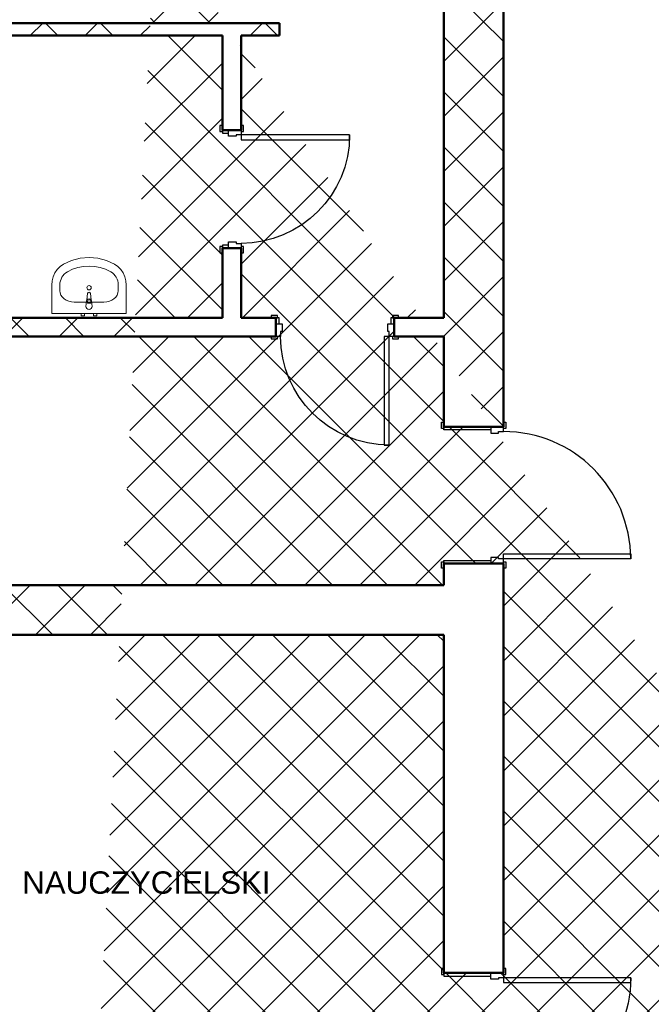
# Model space of a CAD drawing. Header units: millimetres. Extents: x -29624 to 9939, y -6894 to 6495.
# Tile 23 of 243: x -26818 to -26310, y 4535 to 5327. Entities that reach past the tile are written whole.
import ezdxf

# ---------------------------------------------------------------- set-up
doc = ezdxf.new("R2010")
doc.units = ezdxf.units.MM
doc.header["$MEASUREMENT"] = 0
for name, color, linetype, lineweight in [('A_opisy', 81, 'Continuous', 13), ('A_sanitarka', 140, 'Continuous', 13), ('A_wymiary', 253, 'Continuous', 9), ('A_ściany istniejące hatch', 82, 'Continuous', 9)]:
    doc.layers.add(name, color=color, linetype=linetype, lineweight=lineweight)
doc.layers.add('Drzwi Archicad', color=7, linetype='Continuous')
doc.layers.add('Konstrukcja - Ściany zew', color=7, linetype='Continuous')
doc.styles.get("Standard").update_dxf_attribs({"font": 'arial.ttf'})
doc.dimstyles.new('1do100', dxfattribs={"dimtxt": 20, "dimasz": 15, "dimexe": 15, "dimexo": 0.625, "dimgap": 6, "dimtad": 1, "dimtxsty": 'Standard', "dimblk": 'ARCHTICK', "dimcen": 2.5, "dimadec": 0, "dimazin": 0, "dimtfac": 1, "dimtmove": 0, "dimatfit": 3, "dimldrblk": 'OBLIQUE', "dimfxl": 15, "dimfxlon": 1, "dimarcsym": 0})

# ---------------------------------------------------------------- blocks, each defined once
blk = doc.blocks.new('Drzwi metalowe 27_3')
at = {"layer": 'Drzwi Archicad', "color": 7, "linetype": 'Continuous', "lineweight": 25}
for p, q in [((472.0000000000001, 0), (472, 1024)), ((472, 1024), (512, 1024)), ((512, 1024), (512, 0)), ((-587.0000000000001, 0), (-587.0000000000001, 19)), ((-587.0000000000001, 19), (-537, 19)), ((-537, 0), (-587.0000000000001, 0)), ((-512, 0), (-550, 0)), ((-550, 0), (-550, -100)), ((-537, 19), (-537, 0)), ((-512, -40), (-512, 0)), ((512, 0), (472.0000000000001, 0)), ((550, 0), (512, 0)), ((512, 0), (512, -40)), ((537, 19), (587.0000000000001, 19)), ((537, 0), (537, 19)), ((587.0000000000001, 0), (537, 0)), ((550, -100), (550, 0)), ((587.0000000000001, 19), (587.0000000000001, 0)), ((-500, -40), (-512, -40)), ((-500, -100), (-500, -40)), ((512, -40), (500, -40)), ((500, -40), (500, -100)), ((-550, -480), (-550, -100)), ((-550, -100), (-525, -100)), ((-550, -100), (-500, -100)), ((-525, -100), (-525, -480)), ((500, -100), (550, -100)), ((525, -480), (525, -100)), ((525, -100), (550, -100)), ((550, -100), (550, -480)), ((-587.0000000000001, -499), (-587.0000000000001, -480)), ((-587.0000000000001, -480), (-537, -480)), ((-537, -499), (-587.0000000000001, -499)), ((-525, -480), (-550, -480)), ((-537, -480), (-537, -499)), ((550, -480), (525, -480)), ((537, -480), (587.0000000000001, -480)), ((537, -499), (537, -480)), ((587.0000000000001, -499), (537, -499)), ((587.0000000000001, -480), (587.0000000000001, -499))]:
    blk.add_line(p, q, dxfattribs=at)
blk.add_arc((512, 0), 1024, 90, 180, dxfattribs=at)
blk = doc.blocks.new('Ściana_6_1', base_point=(-11072.26123587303, -3900.000000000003))
at = {"layer": 'Konstrukcja - Ściany zew', "color": 7, "linetype": 'Continuous', "lineweight": 50}
for p, q in [((-11552.26123587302, 16792.65354461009), (-11552.26123587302, 16829.65354461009)), ((-11172.26123587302, 16792.65354461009), (-11552.26123587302, 16792.65354461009)), ((-11072.26123587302, 16792.65354461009), (-11172.26123587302, 16792.65354461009)), ((-11072.26123587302, 16792.65354461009), (-11072.26123587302, 16829.65354461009)), ((-11552.26123587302, 15692.65354461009), (-11552.26123587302, 15655.65354461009)), ((-11172.26123587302, 15692.65354461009), (-11552.26123587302, 15692.65354461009)), ((-11072.26123587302, 15692.65354461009), (-11172.26123587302, 15692.65354461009)), ((-11072.26123587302, 15692.65354461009), (-11072.26123587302, 15655.65354461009)), ((-11552.26123587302, 12399.99169881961), (-11552.26123587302, 12436.9916988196)), ((-11072.26123587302, 12399.99169881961), (-11072.26123587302, 12436.9916988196)), ((-11172.26123587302, 12399.99169881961), (-11552.26123587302, 12399.99169881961)), ((-11072.26123587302, 12399.99169881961), (-11172.26123587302, 12399.99169881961))]:
    blk.add_line(p, q, dxfattribs=at)
at = {"layer": 'Konstrukcja - Ściany zew', "color": 7, "linetype": 'Continuous', "lineweight": 50, "flags": 128}
for points in [[(-11552.26123587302, 24720), (-11552.26123587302, 20040)], [(-11072.26123587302, 16792.65354461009), (-11072.26123587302, 24720)], [(-11552.26123587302, 19940), (-11552.26123587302, 17670)], [(-11552.26123587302, 17520), (-11552.26123587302, 16792.65354461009)], [(-11552.26123587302, 15692.65354461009), (-11552.26123587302, 15520)], [(-11072.26123587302, 12399.99169881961), (-11072.26123587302, 15692.65354461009)], [(-11552.26123587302, 15120), (-11552.26123587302, 12399.99169881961)]]:
    blk.add_lwpolyline(points, dxfattribs=at)
at = {"layer": 'Drzwi Archicad', "color": 21, "linetype": 'Continuous', "lineweight": 13, "true_color": 0xff9955, "zscale": 1000, "rotation": 270}
blk.add_blockref('Drzwi metalowe 27_3', (-11072.26123587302, 16242.65354461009), dxfattribs=at)
at = {"layer": 'Drzwi Archicad', "color": 21, "linetype": 'Continuous', "lineweight": 13, "true_color": 0xff9955, "xscale": -1, "zscale": 1000, "rotation": 270}
blk.add_blockref('Drzwi metalowe 27_3', (-11072.26123587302, 11849.9916988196), dxfattribs=at)
blk = doc.blocks.new('Ściana_29_1', base_point=(-11072.26123587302, 15120))
at = {"layer": 'Konstrukcja - Ściany zew', "color": 7, "linetype": 'Continuous', "lineweight": 50, "flags": 128}
for points in [[(-11552.26123587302, 15520), (-17472.26123587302, 15520)], [(-17472.26123587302, 15120), (-11552.26123587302, 15120)]]:
    blk.add_lwpolyline(points, dxfattribs=at)
blk = doc.blocks.new('Drzwi metalowe 27_10')
at = {"layer": 'Drzwi Archicad', "color": 7, "linetype": 'Continuous', "lineweight": 25}
for p, q in [((396.9999999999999, 0), (396.9999999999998, 873.9999999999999)), ((396.9999999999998, 873.9999999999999), (436.9999999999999, 873.9999999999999)), ((436.9999999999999, 873.9999999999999), (436.9999999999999, 0)), ((-512, 0), (-512, 19)), ((-512, 19), (-461.9999999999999, 19)), ((-461.9999999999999, 0), (-512, 0)), ((-437, 0), (-475, 0)), ((-475, 0), (-475, -100)), ((-461.9999999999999, 19), (-461.9999999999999, 0)), ((-437, -40), (-437, 0)), ((436.9999999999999, 0), (396.9999999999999, 0)), ((475, 0), (437, 0)), ((437, 0), (437, -40)), ((461.9999999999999, 19), (512, 19)), ((461.9999999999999, 0), (461.9999999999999, 19)), ((512, 0), (461.9999999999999, 0)), ((475, -100), (475, 0)), ((512, 19), (512, 0)), ((-425, -40), (-437, -40)), ((-425, -100), (-425, -40)), ((437, -40), (425, -40)), ((425, -40), (425, -100)), ((-512, -169), (-512, -150)), ((-512, -150), (-461.9999999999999, -150)), ((-475, -150), (-475, -100)), ((-475, -100), (-449.9999999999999, -100)), ((-475, -100), (-425, -100)), ((-449.9999999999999, -150), (-475, -150)), ((-461.9999999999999, -150), (-461.9999999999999, -169)), ((-449.9999999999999, -100), (-449.9999999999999, -150)), ((425, -100), (475, -100)), ((449.9999999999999, -150), (449.9999999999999, -100)), ((449.9999999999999, -100), (475, -100)), ((475, -150), (449.9999999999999, -150)), ((461.9999999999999, -150), (512, -150)), ((461.9999999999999, -169), (461.9999999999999, -150)), ((475, -100), (475, -150)), ((512, -150), (512, -169)), ((-461.9999999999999, -169), (-512, -169)), ((512, -169), (461.9999999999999, -169))]:
    blk.add_line(p, q, dxfattribs=at)
at = {"layer": 'Drzwi Archicad', "color": 7, "linetype": 'Continuous', "lineweight": 50}
for p, q in [((-475, 0), (-512, 0)), ((-475, 0), (-512, 0)), ((-475, 0), (-475, -100)), ((-475, 0), (-475, -100)), ((475, 0), (475, -100)), ((475, 0), (475, -100)), ((475, 0), (512, 0)), ((475, 0), (512, 0)), ((-475, -150), (-512, -150)), ((-475, -150), (-512, -150)), ((-475, -100), (-475, -150)), ((-475, -100), (-475, -150)), ((475, -100), (475, -150)), ((475, -100), (475, -150)), ((475, -150), (512, -150)), ((475, -150), (512, -150))]:
    blk.add_line(p, q, dxfattribs=at)
at = {"layer": 'Drzwi Archicad', "color": 7, "linetype": 'Continuous', "lineweight": 25}
blk.add_arc((436.9999999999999, 0), 873.9999999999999, 90, 180, dxfattribs=at)
blk = doc.blocks.new('Ściana_30_1', base_point=(-17472.26123587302, 17520))
at = {"layer": 'Konstrukcja - Ściany zew', "color": 7, "linetype": 'Continuous', "lineweight": 50}
for p, q in [((-12902.26123587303, 17670), (-12939.26123587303, 17670)), ((-12902.26123587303, 17620), (-12902.26123587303, 17670)), ((-11952.26123587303, 17670), (-11915.26123587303, 17670)), ((-11952.26123587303, 17620), (-11952.26123587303, 17670)), ((-12902.26123587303, 17520), (-12902.26123587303, 17620)), ((-11952.26123587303, 17520), (-11952.26123587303, 17620)), ((-12902.26123587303, 17520), (-12939.26123587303, 17520)), ((-11952.26123587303, 17520), (-11915.26123587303, 17520))]:
    blk.add_line(p, q, dxfattribs=at)
at = {"layer": 'Konstrukcja - Ściany zew', "color": 7, "linetype": 'Continuous', "lineweight": 50, "flags": 128}
for points in [[(-15962.26123587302, 17670), (-17472.26123587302, 17670)], [(-13333.26123587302, 17670), (-15892.26123587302, 17670)], [(-12902.26123348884, 17670), (-13183.26123587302, 17670)], [(-11552.26123587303, 17670), (-11952.26120249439, 17670)], [(-17472.26123587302, 17520), (-12902.26123348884, 17520)], [(-11952.26120249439, 17520), (-11552.26123587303, 17520)]]:
    blk.add_lwpolyline(points, dxfattribs=at)
at = {"layer": 'Drzwi Archicad', "color": 21, "linetype": 'Continuous', "lineweight": 13, "true_color": 0xff9955, "xscale": -1, "zscale": 1000, "rotation": 180}
blk.add_blockref('Drzwi metalowe 27_10', (-12427.26123587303, 17520), dxfattribs=at)
blk = doc.blocks.new('Prosty otwór drzwiowy_9')
at = {"layer": 'Drzwi Archicad', "color": 7, "linetype": 'Continuous', "lineweight": 50}
for p, q in [((-660.0000000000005, 0), (-660.0000000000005, -100)), ((660.0000000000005, 0), (660.0000000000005, -100))]:
    blk.add_line(p, q, dxfattribs=at)
blk = doc.blocks.new('Ściana_110_1', base_point=(-17472.26123587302, 19940))
at = {"layer": 'Konstrukcja - Ściany zew', "color": 7, "linetype": 'Continuous', "lineweight": 50}
for p, q in [((-12872.26123587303, 19940), (-12872.26123587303, 20040)), ((-11552.26123587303, 19940), (-11552.26123587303, 20040))]:
    blk.add_line(p, q, dxfattribs=at)
at = {"layer": 'Konstrukcja - Ściany zew', "color": 7, "linetype": 'Continuous', "lineweight": 50, "flags": 128}
for points in [[(-12872.26126686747, 20040), (-17472.26123587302, 20040)], [(-17472.26123587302, 19940), (-15962.26123587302, 19940)], [(-15892.26123587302, 19940), (-13333.26123587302, 19940)], [(-13183.26123587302, 19940), (-12872.26126686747, 19940)]]:
    blk.add_lwpolyline(points, dxfattribs=at)
at = {"layer": 'Drzwi Archicad', "color": 21, "linetype": 'Continuous', "lineweight": 13, "true_color": 0xff9955, "xscale": -1, "zscale": 1000, "rotation": 180}
blk.add_blockref('Prosty otwór drzwiowy_9', (-12212.26123587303, 19940), dxfattribs=at)
blk = doc.blocks.new('Ściana_113_1', base_point=(-13333.26123587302, 19940))
at = {"layer": 'Konstrukcja - Ściany zew', "color": 7, "linetype": 'Continuous', "lineweight": 50}
for p, q in [((-13333.26123587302, 19180), (-13333.26123587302, 19217)), ((-13283.26123587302, 19180), (-13333.26123587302, 19180)), ((-13183.26123587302, 19180), (-13283.26123587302, 19180)), ((-13183.26123587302, 19180), (-13183.26123587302, 19217)), ((-13333.26123587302, 18230), (-13333.26123587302, 18193)), ((-13283.26123587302, 18230), (-13333.26123587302, 18230)), ((-13183.26123587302, 18230), (-13283.26123587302, 18230)), ((-13183.26123587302, 18230), (-13183.26123587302, 18193))]:
    blk.add_line(p, q, dxfattribs=at)
at = {"layer": 'Konstrukcja - Ściany zew', "color": 7, "linetype": 'Continuous', "lineweight": 50, "flags": 128}
for points in [[(-13333.26123587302, 19940), (-13333.26123587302, 19180.00001668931)], [(-13183.26123587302, 19180.00001668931), (-13183.26123587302, 19940)], [(-13333.26123587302, 18230.00000372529), (-13333.26123587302, 17670)], [(-13183.26123587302, 17670), (-13183.26123587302, 18230.00000372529)]]:
    blk.add_lwpolyline(points, dxfattribs=at)
at = {"layer": 'Drzwi Archicad', "color": 21, "linetype": 'Continuous', "lineweight": 13, "true_color": 0xff9955, "xscale": -1, "zscale": 1000, "rotation": 270}
blk.add_blockref('Drzwi metalowe 27_10', (-13183.26123587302, 18705), dxfattribs=at)
blk = doc.blocks.new('_ArchTick')
at = {"color": 0, "linetype": 'ByBlock', "const_width": 0.15}
blk.add_lwpolyline([(-0.5, -0.5), (0.5, 0.5)], dxfattribs=at)
blk = doc.blocks.new('*D1295')
at = {"layer": 'A_wymiary', "color": 0, "lineweight": -2, "transparency": 16777216}
for p, q in [((-27147.05965633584, 6160.845450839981), (-27147.05965633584, 6190.845450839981)), ((-23199.05965633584, 6160.845450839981), (-23199.05965633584, 6190.845450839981)), ((-27147.05965633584, 6175.845450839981), (-23199.05965633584, 6175.845450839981))]:
    blk.add_line(p, q, dxfattribs=at)
at = {"layer": 'Defpoints', "color": 0, "transparency": 16777216}
for p in [(-23199.05965633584, 6175.845450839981), (-27147.05965633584, 5852.323442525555), (-23199.05965633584, 4880.323442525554)]:
    blk.add_point(p, dxfattribs=at)
at = {"layer": 'A_wymiary', "color": 0, "lineweight": -2, "transparency": 16777216, "xscale": 15, "yscale": 15, "zscale": 15, "rotation": 180}
blk.add_blockref('_ArchTick', (-27147.05965633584, 6175.845450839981), dxfattribs=at)
at = {"layer": 'A_wymiary', "color": 0, "lineweight": -2, "transparency": 16777216, "xscale": 15, "yscale": 15, "zscale": 15}
blk.add_blockref('_ArchTick', (-23199.05965633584, 6175.845450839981), dxfattribs=at)
at = {"layer": 'A_wymiary', "color": 0, "transparency": 16777216, "insert": (-25173.0704544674, 6192.063731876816), "char_height": 20, "attachment_point": 5}
blk.add_mtext('3948', dxfattribs=at)
blk = doc.blocks.new('_Oblique')
at = {"color": 0, "linetype": 'ByBlock', "lineweight": -2}
blk.add_line((-0.5, -0.5), (0.5, 0.5), dxfattribs=at)
blk = doc.blocks.new('Umywalka 27')
for p, q in [((118.8260869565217, -92.31818181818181), (-118.8260869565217, -92.31818181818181)), ((-13.6, -97.09918775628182), (-13.6, -82.22859068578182)), ((-13.6, -82.22859068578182), (13.6, -82.22859068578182)), ((13.6, -82.22859068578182), (13.6, -97.09918775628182)), ((-234.7826086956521, -183.2727272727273), (-234.7826086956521, -229.090909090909)), ((234.7826086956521, -183.2727272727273), (234.7826086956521, -229.090909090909))]:
    blk.add_line(p, q)
at = {"flags": 128}
for points in [[(-300, 0), (-299.9999999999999, -229.090909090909), (-297.1051497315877, -262.8129358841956), (-288.5131192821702, -295.4571957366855), (-274.4985127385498, -325.9803674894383), (-255.5092414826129, -353.4069206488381), (-232.1522087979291, -376.860293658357), (-205.1739130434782, -395.5909090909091), (-139.9820536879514, -425.5322264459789), (-70.96147764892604, -443.8309893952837), (7.170073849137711e-14, -449.9866996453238), (70.96147764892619, -443.8309893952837), (139.9820536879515, -425.5322264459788), (205.1739130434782, -395.5909090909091), (232.1522087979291, -376.860293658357), (255.5092414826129, -353.4069206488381), (274.4985127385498, -325.9803674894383), (288.5131192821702, -295.4571957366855), (297.1051497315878, -262.8129358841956), (300, -229.090909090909), (300, 0)], [(-63.5, 8.266365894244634e-16), (-36.50000000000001, -8.266365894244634e-16), (-36.50000000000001, 20), (-63.5, 20)], [(36.50000000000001, 8.266365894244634e-16), (63.5, -8.266365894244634e-16), (63.5, 20), (36.50000000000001, 20)]]:
    blk.add_lwpolyline(points, close=True, dxfattribs=at)
blk.add_lwpolyline([(-25, -57.31818181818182), (-21, -99.27099209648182, 0.1210195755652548), (-17.72976797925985, -108.7844437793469), (-11.1, -161.7181818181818, 0.8825662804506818), (11.1000000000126, -161.7181818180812), (17.72976797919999, -108.7844437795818, 0.1210195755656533), (21.00000000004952, -99.27099209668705), (25, -57.31818181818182, 0.9999999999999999)], format="xyb", close=True, dxfattribs=at)
blk.add_circle((0, -207.135), 17.5)
for centre, radius, start, end in [((0, -97.37107366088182), 21.0857698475, 212.7710253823, 327.2289746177), ((0, -97.09918775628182), 13.6, 180, 0)]:
    blk.add_arc(centre, radius, start, end)
for centre, major_axis, ratio, start_param, end_param in [((-118.695652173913, -183.2727272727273), (116.0659090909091, 0), 0.7836456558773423, 1.570796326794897, 3.141592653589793), ((118.695652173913, -183.2727272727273), (116.0659090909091, 0), 0.7836456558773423, 0, 1.570796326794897), ((-118.8521739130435, -229.090909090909), (7.42135960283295e-15, 121.1999999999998), 0.9565217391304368, 1.570796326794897, 2.644617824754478), ((118.8521739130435, -229.090909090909), (7.42135960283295e-15, 121.1999999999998), 0.9565217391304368, 3.638567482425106, 4.71238898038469), ((0, 0), (2.33796207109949e-14, 381.8181818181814), 0.9565217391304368, 2.644617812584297, 3.638567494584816)]:
    blk.add_ellipse(centre, major_axis=major_axis, ratio=ratio, start_param=start_param, end_param=end_param)

msp = doc.modelspace()

# ---------------------------------------------------------------- hatches: boundary and pattern name
at = {"layer": 'A_ściany istniejące hatch'}
h = msp.add_hatch(dxfattribs=at)
h.set_pattern_fill('NET', color=256, scale=250, angle=45)
h.set_pattern_definition([(45, (7385.571392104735, 0), (-22.09708691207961, 22.09708691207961), []), (135, (7385.571392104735, 0), (-22.09708691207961, -22.09708691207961), [])])
h.paths.add_polyline_path([(-24601.05965633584, 5156.323444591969), (-24559.05965633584, 5156.323441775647), (-24559.05965633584, 4894.323442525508), (-24349.05965633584, 4894.323442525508), (-24349.05965633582, 4852.323442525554), (-24601.05965633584, 4852.323442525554)], flags=16)
h.paths.add_polyline_path([(-24007.05800551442, 4880.323442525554), (-24007.05800551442, 4820.323442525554), (-24127.05965633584, 4820.323442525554), (-24127.05965633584, 4660.323442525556), (-24187.05965633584, 4660.323442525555), (-24187.05965633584, 4852.323442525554), (-24229.05965633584, 4852.323442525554), (-24229.05965633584, 4894.323442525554), (-24225.05965633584, 4894.323442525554), (-24225.05965633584, 5553.323442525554), (-24559.05965633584, 5553.323442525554), (-24559.05965633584, 5507.323442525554), (-24601.05965633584, 5507.323442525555), (-24601.05965633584, 5597.323442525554), (-24143.05965633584, 5597.323442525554), (-24143.05965931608, 5553.323442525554), (-24181.05965633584, 5553.323442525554), (-24181.05965633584, 4880.323442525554)], flags=17)
h.paths.add_polyline_path([(-23403.05965633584, 4880.323442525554), (-23261.05965633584, 4880.323442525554), (-23261.05965633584, 4942.323442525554), (-23217.05965633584, 4942.323442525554), (-23217.05965633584, 4657.323445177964), (-23277.05965633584, 4657.323445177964), (-23277.05965633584, 4820.323442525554), (-23403.05965633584, 4820.323442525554)], flags=17)
h.paths.add_polyline_path([(-23360.05965633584, 4000.323442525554), (-23277.05965633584, 4000.323442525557), (-23277.05965633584, 4115.323445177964), (-23217.05965633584, 4115.323445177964), (-23217.05965633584, 3942.323442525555), (-23277.05965633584, 3942.323442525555), (-23277.05965633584, 3975.323442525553), (-23360.05965633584, 3975.323442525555)], flags=17)
h.paths.add_polyline_path([(-23717.05965633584, 4570.323442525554), (-23687.05965633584, 4570.323442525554), (-23687.05965633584, 4540.323442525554), (-23717.05965633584, 4540.323442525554)], flags=17)
h.paths.add_polyline_path([(-23717.05965633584, 4276.323442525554), (-23687.05965633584, 4276.323442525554), (-23687.05965633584, 4306.323442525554), (-23717.05965633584, 4306.323442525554)], flags=17)
h.paths.add_polyline_path([(-24205.05965633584, 2730.323442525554), (-24145.05965633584, 2730.323442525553), (-24145.05965633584, 2570.323442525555), (-23907.05965633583, 2570.323442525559), (-23907.05965633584, 2750.323442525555), (-23847.05965633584, 2750.323442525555), (-23847.05965633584, 2570.323442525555), (-23277.05965633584, 2570.323442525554), (-23277.05965633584, 2720.323442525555), (-23217.05965633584, 2720.323442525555), (-23217.05965633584, 2510.323442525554), (-24205.05965633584, 2510.323442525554)])
h.paths.add_polyline_path([(-26687.05965227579, 5880.323442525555), (-26474.05965633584, 5880.32344487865), (-26474.05966137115, 5974.357659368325), (-26449.05965901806, 5974.35765319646), (-26449.05965901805, 5855.323442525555), (-26687.05965227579, 5855.323442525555)], flags=17)
h.paths.add_polyline_path([(-26054.05965633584, 5854.668952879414), (-26019.05965633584, 5854.668952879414), (-26019.05965633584, 5974.35765319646), (-26054.05965633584, 5974.35765319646)], flags=17)
h.paths.add_polyline_path([(-25764.05965630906, 4030.323442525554), (-25694.05966801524, 4030.323442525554), (-25694.05966801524, 3970.323442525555), (-25764.05965630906, 3970.323442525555)], flags=17)
h.paths.add_polyline_path([(-25354.05965630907, 4030.323442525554), (-25284.05965630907, 4030.323442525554), (-25284.05965630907, 3970.323442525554), (-25354.05965630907, 3970.323442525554)], flags=17)
h.paths.add_polyline_path([(-24913.05965630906, 4030.323442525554), (-24845.05966801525, 4030.323442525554), (-24845.05966801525, 3970.323442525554), (-24913.05965630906, 3970.323442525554)], flags=17)
h.paths.add_polyline_path([(-24710.05965630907, 4030.323442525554), (-24629.05966801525, 4030.323442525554), (-24629.05966801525, 3970.323442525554), (-24710.05965630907, 3970.323442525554)], flags=17)
h.paths.add_polyline_path([(-24127.05965633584, 4530.323438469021), (-24187.05965633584, 4530.323438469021), (-24187.05965633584, 4454.323442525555), (-24127.05965633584, 4454.323442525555)], flags=17)
h.paths.add_polyline_path([(-24559.05965633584, 5377.323440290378), (-24601.05965633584, 5377.323440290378), (-24601.05965633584, 5286.323444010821), (-24559.05965633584, 5286.323444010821)], flags=16)
h.paths.add_polyline_path([(-24013.05965633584, 5597.323442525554), (-23879.05965633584, 5597.323442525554), (-23879.05965633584, 5553.323442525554), (-24013.05965633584, 5553.323442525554)], flags=17)
h.paths.add_polyline_path([(-23261.05965633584, 5277.323444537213), (-23217.05965633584, 5277.323444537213), (-23217.05965633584, 5352.323442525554), (-23261.05965633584, 5352.323442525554)], flags=17)
h.paths.add_polyline_path([(-23261.05965633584, 5072.323442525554), (-23217.05965633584, 5072.323442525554), (-23217.05965633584, 5147.323442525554), (-23261.05965633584, 5147.323442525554)], flags=17)
h.paths.add_polyline_path([(-23277.05965633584, 4451.32344741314), (-23217.05965633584, 4451.32344741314), (-23217.05965633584, 4527.323445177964), (-23277.05965633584, 4527.323445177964)], flags=17)
h.paths.add_polyline_path([(-23277.05965633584, 4245.32344741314), (-23217.05965633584, 4245.32344741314), (-23217.05965633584, 4321.323445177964), (-23277.05965633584, 4321.323445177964)], flags=17)
h.paths.add_polyline_path([(-23277.05965633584, 3737.323444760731), (-23217.05965633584, 3737.323444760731), (-23217.05965633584, 3812.323442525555), (-23277.05965633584, 3812.323442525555)], flags=17)
h.paths.add_polyline_path([(-23277.05965633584, 3532.323444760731), (-23217.05965633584, 3532.323444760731), (-23217.05965633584, 3607.323442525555), (-23277.05965633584, 3607.323442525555)], flags=17)
h.paths.add_polyline_path([(-23277.05965633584, 3060.32344476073), (-23217.05965633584, 3060.32344476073), (-23217.05965633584, 3130.323442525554), (-23277.05965633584, 3130.323442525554)], flags=17)
h.paths.add_polyline_path([(-23217.05965633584, 2855.323442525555), (-23277.05965633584, 2855.323442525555), (-23277.05965633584, 2925.323442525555), (-23217.05965633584, 2925.323442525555)], flags=17)
h.paths.add_polyline_path([(-24502.05965659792, 2970.323442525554), (-24432.05965633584, 2970.323442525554), (-24432.05965633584, 2910.323442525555), (-24502.05965659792, 2910.323442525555)], flags=17)
h.paths.add_polyline_path([(-24707.05965633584, 2910.323442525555), (-24637.05965633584, 2910.323442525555), (-24637.05965633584, 2970.323442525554), (-24707.05965633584, 2970.323442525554)], flags=17)
h.paths.add_polyline_path([(-24912.05965659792, 2970.323442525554), (-24842.05965633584, 2970.323442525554), (-24842.05965633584, 2910.323442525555), (-24912.05965659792, 2910.323442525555)], flags=17)
h.paths.add_polyline_path([(-25169.05965633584, 2910.323442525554), (-25047.05966804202, 2910.323442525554), (-25047.05966804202, 2970.323442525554), (-25169.05965633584, 2970.323442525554)], flags=17)
h.paths.add_polyline_path([(-25374.05965659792, 2970.323442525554), (-25304.05965633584, 2970.323442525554), (-25304.05965633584, 2910.323442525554), (-25374.05965659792, 2910.323442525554)], flags=17)
h.paths.add_polyline_path([(-25579.05965633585, 2910.323442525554), (-25509.05965633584, 2910.323442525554), (-25509.05965633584, 2970.323442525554), (-25579.05965633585, 2970.323442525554)], flags=17)
h.paths.add_polyline_path([(-25784.05965659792, 2970.323442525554), (-25714.05965633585, 2970.323442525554), (-25714.05965633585, 2910.323442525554), (-25784.05965659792, 2910.323442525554)], flags=17)
h.paths.add_polyline_path([(-23895.05965633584, 2970.323442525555), (-23981.55965633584, 2970.323442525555), (-23981.54424533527, 2910.323442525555), (-23907.05965633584, 2910.323442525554), (-23907.05965633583, 2860.323442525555), (-23847.05965633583, 2860.323442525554), (-23847.05965633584, 3103.823442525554), (-23895.05965633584, 3103.823442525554)], flags=17)
h.paths.add_polyline_path([(-24091.55965633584, 2970.323442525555), (-24091.54424533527, 2910.323442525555), (-24145.05965633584, 2910.323442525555), (-24145.05965633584, 2870.323442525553), (-24205.05965633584, 2870.323442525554), (-24205.05965633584, 2910.323442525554), (-24297.05965633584, 2910.323442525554), (-24297.05965633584, 2970.323442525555)], flags=17)
h.paths.add_polyline_path([(-26079.05965633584, 2864.323442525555), (-26019.05965633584, 2864.323442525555), (-26019.05965633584, 2910.323442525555), (-25919.05965633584, 2910.323442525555), (-25919.05966804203, 2970.323442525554), (-26079.05965633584, 2970.323442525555)], flags=17)
h.paths.add_polyline_path([(-24289.05965630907, 4030.323442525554), (-24187.05965633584, 4030.323442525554), (-24187.05965633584, 4324.323442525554), (-24127.05965633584, 4324.32343846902), (-24127.05965633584, 4000.323442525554), (-24110.05965633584, 4000.323442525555), (-24110.05965633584, 3975.323442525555), (-24127.05965633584, 3975.323442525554), (-24127.05965633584, 3620.323442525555), (-24100.05965633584, 3620.323442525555), (-24100.05965633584, 3540.323442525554), (-24127.05965633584, 3540.323442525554), (-24127.05965633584, 3320.323442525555), (-24302.55965633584, 3320.323442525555), (-24302.55965633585, 3368.323442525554), (-24167.05965633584, 3368.323442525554), (-24167.05965633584, 3970.323442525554), (-24289.05965657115, 3970.323442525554)], flags=17)
h.paths.add_polyline_path([(-24494.05965630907, 4030.323442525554), (-24424.05965630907, 4030.323442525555), (-24424.05965630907, 3970.323442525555), (-24457.05965633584, 3970.323442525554), (-24457.05965633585, 3804.323442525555), (-24489.05965633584, 3804.323445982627), (-24489.05965633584, 3970.323442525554), (-24494.05965630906, 3970.323442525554)], flags=17)
h.paths.add_polyline_path([(-24736.05965633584, 3368.323442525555), (-24489.05965633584, 3368.323442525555), (-24489.05965633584, 3518.323447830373), (-24457.05965633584, 3518.3234443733), (-24457.05965633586, 3368.323442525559), (-24412.55965633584, 3368.323442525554), (-24412.55965633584, 3320.323442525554), (-24736.05965633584, 3320.323442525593)], flags=17)
h.paths.add_polyline_path([(-25725.05965633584, 3368.323442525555), (-25725.05965633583, 3320.323442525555), (-25485.05965633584, 3320.323442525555), (-25485.05965633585, 3368.323442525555), (-25489.05965630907, 3368.323442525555), (-25489.05965630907, 3460.323442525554), (-25517.05965630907, 3460.323442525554), (-25517.05965630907, 3368.323442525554)], flags=17)
h.paths.add_polyline_path([(-26079.05965633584, 4061.323442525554), (-26019.05965633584, 4061.323442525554), (-26019.05965633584, 4030.323442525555), (-25899.05965630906, 4030.323442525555), (-25899.05966801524, 3970.323442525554), (-26039.05965633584, 3970.323442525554), (-26039.05965633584, 3368.323442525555), (-25835.05965633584, 3368.323442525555), (-25835.05965633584, 3320.323442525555), (-26079.05965633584, 3320.323442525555)], flags=17)
h.paths.add_polyline_path([(-26019.05965633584, 4357.738516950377), (-26079.05965633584, 4357.738516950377), (-26079.05965633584, 4201.323453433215), (-26019.05965633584, 4201.323453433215)], flags=17)
h.paths.add_polyline_path([(-26019.05965633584, 4572.297004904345), (-26079.05965633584, 4572.297004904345), (-26079.05965633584, 4492.738518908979), (-26019.05965633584, 4492.738518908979)], flags=17)
h.paths.add_polyline_path([(-26019.05965633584, 4787.323442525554), (-26079.05965633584, 4787.323442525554), (-26079.05965633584, 4707.297013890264), (-26019.05965633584, 4707.297013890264)], flags=17)
h.paths.add_polyline_path([(-26019.05965633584, 5107.323442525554), (-26079.05965633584, 5107.323442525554), (-26079.05965633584, 4922.323442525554), (-26019.05965633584, 4922.323442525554)], flags=17)
h.paths.add_polyline_path([(-26019.05965633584, 5312.323442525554), (-26079.05965633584, 5312.323442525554), (-26079.05965633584, 5242.323455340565), (-26019.05965633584, 5242.323455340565)], flags=17)
h.paths.add_polyline_path([(-26019.05965633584, 5527.323442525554), (-26079.05965633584, 5527.323442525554), (-26079.05965633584, 5447.323442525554), (-26019.05965633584, 5447.323442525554)], flags=17)
h.paths.add_polyline_path([(-27069.05965633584, 5252.439788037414), (-27129.05965633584, 5252.439788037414), (-27129.05965633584, 5322.419772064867), (-27069.05965633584, 5322.419772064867), (-27069.05965633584, 5324.323442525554), (-26609.05965633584, 5324.323442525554), (-26609.05965633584, 5314.323442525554), (-26640.15965633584, 5314.323442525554), (-26640.15965633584, 5238.323442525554), (-26655.15965633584, 5238.323442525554), (-26655.15965633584, 5314.323442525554), (-26911.05965633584, 5314.323442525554), (-26911.05965633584, 5299.320287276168), (-26918.05965633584, 5299.320287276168), (-26918.05965633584, 5314.323442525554), (-27069.05965633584, 5314.323442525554)])
h.paths.add_polyline_path([(-27069.05965633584, 5197.323442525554), (-27069.05965633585, 5204.323442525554), (-26918.05965633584, 5204.323442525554), (-26918.05965633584, 5209.320288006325), (-26911.05965633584, 5209.320288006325), (-26911.05965633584, 5186.842374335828), (-26918.05965633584, 5186.842373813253), (-26918.05965633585, 5197.323442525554)], flags=17)
h.paths.add_polyline_path([(-27129.05965633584, 5117.439788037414), (-27069.05965633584, 5117.439788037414), (-27069.05965633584, 5087.323442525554), (-26918.05965633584, 5087.323442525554), (-26918.05965633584, 5096.842374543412), (-26911.05965633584, 5096.842374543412), (-26911.05965633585, 5087.323442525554), (-26655.15965633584, 5087.323442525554), (-26655.15965633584, 5143.323442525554), (-26640.15965633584, 5143.323442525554), (-26640.15965633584, 5087.323442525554), (-26612.05965609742, 5087.323442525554), (-26612.05965633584, 5072.323442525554), (-27069.05965633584, 5072.323442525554), (-27069.05965633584, 5046.959804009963), (-27129.05965633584, 5046.959804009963)])
h.paths.add_polyline_path([(-27129.05965633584, 4916.959804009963), (-27069.05965633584, 4916.959804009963), (-27069.05965633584, 4872.323442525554), (-26477.05965633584, 4872.323442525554), (-26477.05965633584, 4889.588796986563), (-26429.05965633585, 4889.588796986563), (-26429.05965633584, 4560.322612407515), (-26477.05965633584, 4560.322612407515), (-26477.05965633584, 4832.323442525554), (-27069.05965633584, 4832.323442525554), (-27069.05965633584, 4754.452296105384), (-27129.05965633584, 4754.452296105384)])
h.paths.add_polyline_path([(-27129.05965633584, 4414.472312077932), (-27069.05965633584, 4414.472312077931), (-27069.05965633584, 4392.323442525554), (-26477.05965633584, 4392.323442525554), (-26477.05965633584, 4450.322612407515), (-26429.05965633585, 4450.322612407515), (-26429.05965633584, 4053.322612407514), (-26477.05965633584, 4053.322612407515), (-26477.05965633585, 4367.323442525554), (-27069.05965633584, 4367.323442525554), (-27069.05965633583, 4344.256026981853), (-27129.05965633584, 4344.256026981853)])
h.paths.add_polyline_path([(-27129.05965633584, 4000.125357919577), (-27069.05965633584, 4000.125357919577), (-27069.05965633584, 3930.323442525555), (-26477.05965633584, 3930.323442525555), (-26477.05965633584, 3943.322612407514), (-26429.05965633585, 3943.322612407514), (-26429.05965633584, 3884.684373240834), (-26477.05965633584, 3884.684373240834), (-26477.05965633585, 3887.323442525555), (-27069.05965633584, 3887.323442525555), (-27069.05965633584, 3835.125357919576), (-27129.05965633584, 3835.125357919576)])
h.paths.add_polyline_path([(-27129.05965633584, 3700.125357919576), (-27069.05965633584, 3700.125357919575), (-27069.05965633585, 3645.543180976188), (-27010.05965633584, 3645.543180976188), (-27010.05965633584, 3787.240861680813), (-27000.69587569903, 3787.240861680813), (-27000.69587692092, 3781.240861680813), (-27004.05965633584, 3781.240861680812), (-27004.05965633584, 3645.543180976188), (-26907.05965633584, 3645.543180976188), (-26907.05965633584, 3781.240861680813), (-26911.69587692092, 3781.240861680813), (-26911.69587692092, 3787.240861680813), (-26896.5144484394, 3787.240861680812), (-26896.5144484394, 3781.240861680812), (-26901.05965633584, 3781.240861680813), (-26901.05965633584, 3645.543180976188), (-26804.05965633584, 3645.543180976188), (-26804.05965633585, 3781.240861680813), (-26807.5144484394, 3781.240861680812), (-26807.51444953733, 3787.240861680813), (-26798.05965633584, 3787.240861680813), (-26798.05965633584, 3752.240861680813), (-26793.88796868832, 3752.240861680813), (-26793.88796868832, 3746.240861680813), (-26798.05965633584, 3746.240861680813), (-26798.05965633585, 3645.543180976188), (-26630.05965633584, 3645.543180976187), (-26630.05965633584, 3746.240861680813), (-26704.88796654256, 3746.240861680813), (-26704.88796753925, 3752.240861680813), (-26624.05965633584, 3752.240861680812), (-26624.05965633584, 3645.543180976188), (-26477.05965633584, 3645.543180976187), (-26477.05965633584, 3774.684373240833), (-26429.05965633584, 3774.684373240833), (-26429.05965633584, 3627.829504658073), (-26477.05965633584, 3627.829504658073), (-26477.05965633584, 3630.543180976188), (-26624.05965633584, 3630.543180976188), (-26624.05965633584, 3588.24317934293), (-26630.05965633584, 3588.243180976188), (-26630.05965633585, 3630.543180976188), (-27069.05965633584, 3630.543180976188), (-27129.05965633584, 3630.543180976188)])
h.paths.add_polyline_path([(-27129.05965633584, 4549.472312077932), (-27069.05965633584, 4549.472312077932), (-27069.05965633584, 4619.452296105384), (-27129.05965633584, 4619.452296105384)])
h.paths.add_polyline_path([(-27129.05965633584, 4135.125357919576), (-27069.05965633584, 4135.125357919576), (-27069.05965633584, 4209.256026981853), (-27129.05965633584, 4209.256026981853)], flags=17)
h.paths.add_polyline_path([(-27129.05965633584, 3425.563196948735), (-27069.05965633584, 3425.563196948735), (-27069.05965633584, 3495.543180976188), (-27129.05965633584, 3495.543180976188)], flags=17)
h.paths.add_polyline_path([(-27129.05965633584, 3220.583212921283), (-27129.05965633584, 3290.563196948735), (-27069.05965633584, 3290.563196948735), (-27069.05965633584, 3280.563196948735), (-27022.05965633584, 3280.563196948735), (-27022.05965633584, 3451.543196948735), (-27010.8489369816, 3451.543196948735), (-27010.8489369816, 3445.543196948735), (-27016.05965633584, 3445.543196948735), (-27016.05965633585, 3280.563196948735), (-26917.05965633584, 3280.563196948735), (-26917.05965633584, 3445.543196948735), (-26921.84893456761, 3445.543196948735), (-26921.84893456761, 3451.543196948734), (-26906.54779697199, 3451.543196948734), (-26906.54779697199, 3445.543196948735), (-26911.05965633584, 3445.543196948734), (-26911.05965633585, 3280.563196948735), (-26814.05965633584, 3280.563196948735), (-26814.05965633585, 3445.543196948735), (-26817.54779522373, 3445.543196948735), (-26817.54779826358, 3451.543196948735), (-26803.51444971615, 3451.543196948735), (-26803.5144484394, 3445.543196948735), (-26808.05965633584, 3445.543196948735), (-26808.05965633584, 3280.563196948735), (-26711.05965633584, 3280.563196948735), (-26711.05965633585, 3445.543196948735), (-26714.5144484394, 3445.543196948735), (-26714.5144484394, 3451.543196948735), (-26711.05965633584, 3451.543196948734), (-26711.05965633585, 3495.543180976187), (-26630.05965633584, 3495.543180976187), (-26630.05965633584, 3499.243179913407), (-26624.05965633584, 3499.243179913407), (-26624.05965633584, 3485.215646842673), (-26630.05965633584, 3485.215646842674), (-26630.05965633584, 3489.543180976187), (-26705.05965633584, 3489.543180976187), (-26705.05965633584, 3280.563196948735), (-26630.05965633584, 3280.563196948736), (-26630.05965633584, 3396.215642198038), (-26624.05965633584, 3396.21564435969), (-26624.05965633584, 3280.563196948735), (-26477.05965633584, 3280.563196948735), (-26477.05965633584, 3517.829504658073), (-26429.05965633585, 3517.829504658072), (-26429.05965633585, 3084.023442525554), (-26477.05965633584, 3084.023442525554), (-26477.05965633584, 3265.563196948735), (-26624.05965633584, 3265.563196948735), (-26624.05965633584, 3168.053688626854), (-26630.05965633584, 3168.053688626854), (-26630.05965633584, 3265.563196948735), (-26705.05965633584, 3265.563196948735), (-26705.05965633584, 3072.723442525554), (-26630.05965633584, 3072.723442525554), (-26630.05965633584, 3079.05368821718), (-26624.05965633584, 3079.05368821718), (-26624.05965633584, 3063.023443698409), (-26630.05965633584, 3063.023442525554), (-26630.05965633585, 3066.723442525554), (-26711.05965633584, 3066.723442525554), (-26711.05965633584, 3140.323442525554), (-26714.5144484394, 3140.323442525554), (-26714.5144484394, 3146.323442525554), (-26711.05965633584, 3146.323442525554), (-26711.05965633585, 3265.563196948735), (-26808.05965633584, 3265.563196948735), (-26808.05965633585, 3146.323442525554), (-26803.51444929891, 3146.323442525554), (-26803.5144484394, 3140.323442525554), (-26817.54779697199, 3140.323442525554), (-26817.54779522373, 3146.323442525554), (-26814.05965633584, 3146.323442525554), (-26814.05965633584, 3265.563196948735), (-26911.05965633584, 3265.563196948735), (-26911.05965633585, 3146.323442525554), (-26906.54779697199, 3146.323442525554), (-26906.54779697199, 3140.323442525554), (-26921.84893562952, 3140.323442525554), (-26921.84893456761, 3146.323442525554), (-26917.05965633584, 3146.323442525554), (-26917.05965633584, 3265.563196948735), (-27016.05965633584, 3265.563196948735), (-27016.05965633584, 3146.323442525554), (-27010.84893516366, 3146.323442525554), (-27010.8489369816, 3140.323442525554), (-27022.05965633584, 3140.323442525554), (-27022.05965633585, 3265.563196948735), (-27069.05965633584, 3265.563196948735), (-27069.05965633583, 3220.583212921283)])
h.paths.add_polyline_path([(-27009.05965633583, 2829.323442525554), (-27069.05965633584, 2829.323442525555), (-27069.05965633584, 2910.323442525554), (-27129.05965633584, 2910.323442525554), (-27129.05965633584, 3085.583212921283), (-27069.05965633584, 3085.583212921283), (-27069.05965633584, 2970.323442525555), (-26630.05965633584, 2970.323442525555), (-26630.05965633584, 2974.023442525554), (-26624.05965633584, 2974.023443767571), (-26624.05965633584, 2970.323442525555), (-26477.05965633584, 2970.323442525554), (-26477.05965633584, 2974.023442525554), (-26429.05965633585, 2974.023442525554), (-26429.05965633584, 2919.323443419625), (-26454.05965633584, 2919.323442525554), (-26454.05965633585, 2930.323442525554), (-26624.05965633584, 2930.323442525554), (-26624.05965633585, 2925.583212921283), (-26630.05965633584, 2925.583212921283), (-26630.05965633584, 2930.323442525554), (-26814.05965633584, 2930.323442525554), (-26814.05965633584, 2890.070277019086), (-26839.05965633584, 2890.070277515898), (-26839.05965633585, 2930.323442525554), (-27009.05965633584, 2930.323442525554)])
h.paths.add_polyline_path([(-27009.05965633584, 2580.323442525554), (-27009.05965633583, 2619.323442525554), (-27069.05965633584, 2619.323442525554), (-27069.05965633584, 2520.323442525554), (-26019.05965633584, 2520.323442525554), (-26019.05965633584, 2724.323442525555), (-26079.05965633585, 2724.323442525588), (-26079.05965633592, 2580.323442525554)])
edge = h.paths.add_edge_path()
edge.add_line((-23749.05965633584, 5597.323442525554), (-23749.05965991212, 5553.323442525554))
edge.add_line((-23749.05965991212, 5553.323442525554), (-23711.05965633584, 5553.323442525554))
edge.add_line((-23711.05965633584, 5553.323442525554), (-23711.05965633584, 5403.323442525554))
edge.add_line((-23711.05965633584, 5403.323442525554), (-23684.05965633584, 5403.323442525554))
edge.add_line((-23684.05965633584, 5403.323442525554), (-23684.05965633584, 5553.323442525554))
edge.add_line((-23684.05965633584, 5553.323442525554), (-23261.05965633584, 5553.323442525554))
edge.add_line((-23261.05965633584, 5553.323442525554), (-23261.05965633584, 5482.323440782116))
edge.add_line((-23261.05965633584, 5482.323440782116), (-23217.05965633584, 5482.323442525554))
edge.add_line((-23217.05965633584, 5482.323442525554), (-23217.05965633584, 5597.323442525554))
edge.add_line((-23217.05965633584, 5597.323442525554), (-23749.05965633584, 5597.323485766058))
edge.add_line((-27084.05965633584, 5974.357659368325), (-27049.05965633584, 5974.357659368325))
edge.add_line((-27049.05965633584, 5974.357659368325), (-27049.05964925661, 5880.32344487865))
edge.add_line((-27049.05964925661, 5880.32344487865), (-26867.05965633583, 5880.32344487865))
edge.add_line((-26867.05965633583, 5880.32344487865), (-26867.05965218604, 5855.323442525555))
edge.add_line((-26867.05965218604, 5855.323442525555), (-27084.05965633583, 5855.323442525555))
edge.add_line((-27084.05965633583, 5855.323442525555), (-27084.05965633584, 5974.35765319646))
edge.add_line((-25489.05965630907, 3570.323442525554), (-25517.05965630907, 3570.323442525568))
edge.add_line((-25517.05965630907, 3570.323442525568), (-25517.05965624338, 3855.323442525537))
edge.add_line((-25517.05965624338, 3855.323442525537), (-25489.0596563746, 3855.323442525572))
edge.add_line((-25489.0596563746, 3855.323442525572), (-25489.05965617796, 3775.342492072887))
edge.add_line((-25489.05965617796, 3775.342492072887), (-25489.05965630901, 3683.71488578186))
edge.add_line((-25489.05965630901, 3683.71488578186), (-25489.05965630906, 3580.323442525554))
edge.add_line((-25489.05965630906, 3580.323442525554), (-25489.05966801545, 3570.323442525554))
edge.add_line((-26179.05965633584, 5852.323442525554), (-26019.05965633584, 5852.323442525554))
edge.add_line((-26019.05965633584, 5852.323442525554), (-26019.05965633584, 5662.323442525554))
edge.add_line((-26019.05965633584, 5662.323442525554), (-26079.05965633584, 5662.323442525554))
edge.add_line((-26079.05965633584, 5662.323442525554), (-26079.05965633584, 5792.323442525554))
edge.add_line((-26079.05965633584, 5792.323442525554), (-26179.05965633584, 5792.323442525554))
edge.add_line((-26179.05965633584, 5792.323442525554), (-26179.05965821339, 5852.323442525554))
edge.add_line((-26687.05965052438, 5852.323442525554), (-26329.05965633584, 5852.323442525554))
edge.add_line((-26329.05965633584, 5852.323442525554), (-26329.05965633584, 5792.323442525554))
edge.add_line((-26329.05965633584, 5792.323442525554), (-26429.05965633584, 5792.323442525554))
edge.add_line((-26429.05965633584, 5792.323442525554), (-26429.05965633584, 4999.588796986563))
edge.add_line((-26429.05965633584, 4999.588796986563), (-26477.05965633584, 4999.588796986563))
edge.add_line((-26477.05965633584, 4999.588796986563), (-26477.05965633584, 5072.323442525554))
edge.add_line((-26477.05965633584, 5072.323442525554), (-26517.05965299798, 5072.323442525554))
edge.add_line((-26517.05965299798, 5072.323442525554), (-26517.05965633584, 5087.323442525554))
edge.add_line((-26517.05965633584, 5087.323442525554), (-26477.05965633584, 5087.323442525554))
edge.add_line((-26477.05965633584, 5087.323442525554), (-26477.05965633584, 5792.323442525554))
edge.add_line((-26477.05965633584, 5792.323442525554), (-26687.05965141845, 5792.323442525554))
edge.add_line((-26687.05965141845, 5792.323442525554), (-26687.05965633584, 5852.323442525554))
edge.add_line((-26839.05965633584, 2790.070277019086), (-26814.05965633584, 2790.07027602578))
edge.add_line((-26814.05965633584, 2790.07027602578), (-26814.05965633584, 2755.323442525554))
edge.add_line((-26814.05965633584, 2755.323442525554), (-26454.05965633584, 2755.323442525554))
edge.add_line((-26454.05965633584, 2755.323442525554), (-26454.05965633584, 2821.355609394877))
edge.add_line((-26454.05965633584, 2821.355609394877), (-26429.05965633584, 2821.355609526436))
edge.add_line((-26429.05965633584, 2821.355609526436), (-26429.05965633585, 2750.323442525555))
edge.add_line((-26429.05965633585, 2750.323442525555), (-26759.05965633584, 2750.323442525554))
edge.add_line((-26759.05965633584, 2750.323442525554), (-26759.05965633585, 2730.323442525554))
edge.add_line((-26759.05965633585, 2730.323442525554), (-26839.05965633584, 2730.323442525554))
edge.add_line((-26839.05965633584, 2730.323442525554), (-26839.05965396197, 2790.070277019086))
h.paths.add_polyline_path([(-25059.05965633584, 3855.323442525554), (-25099.05965633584, 3855.323442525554), (-25099.05965633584, 3368.323442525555), (-25375.05965633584, 3368.323442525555), (-25375.05965633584, 3320.323442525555), (-24846.05965633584, 3320.323442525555), (-24846.05965633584, 3368.323442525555), (-25059.05965633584, 3368.323442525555)], flags=17)
h.paths.add_polyline_path([(-25099.05965633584, 3955.323442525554), (-25059.05965633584, 3955.323442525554), (-25059.05965633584, 3970.323442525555), (-25048.05965630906, 3970.323442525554), (-25048.05965630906, 4030.323442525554), (-25149.05965630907, 4030.323442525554), (-25149.05965657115, 3970.323442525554), (-25099.05965633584, 3970.323442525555)], flags=17)
h.paths.add_polyline_path([(-23578.05965693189, 4820.323442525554), (-23832.05800551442, 4820.323442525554), (-23832.05800239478, 4880.323442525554), (-23711.05965633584, 4880.323442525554), (-23711.05965633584, 4953.323446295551), (-23684.05965633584, 4953.323446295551), (-23684.05965633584, 4880.323442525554), (-23578.05965693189, 4880.323442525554)], flags=17)
h.paths.add_polyline_path([(-23789.5634736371, 3577.323442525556), (-23779.5634736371, 3577.323442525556), (-23779.5634736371, 3592.323442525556), (-23789.5634736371, 3592.323442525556)], flags=17)
h.paths.add_polyline_path([(-23699.5634736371, 3749.323442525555), (-23684.5634736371, 3749.323442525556), (-23684.5634736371, 3975.323442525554), (-23644.05965633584, 3975.323442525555), (-23644.05965261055, 4000.323442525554), (-24000.05965633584, 4000.323442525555), (-24000.05965633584, 3975.323442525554), (-23939.05965633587, 3975.323442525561), (-23939.05965633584, 3749.323442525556), (-23921.05965633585, 3749.323442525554), (-23921.05965633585, 3759.323442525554), (-23929.05965633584, 3759.323442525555), (-23929.05965633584, 3975.323442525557), (-23789.5634736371, 3975.323442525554), (-23789.5634736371, 3759.323442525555), (-23836.05965762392, 3759.323442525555), (-23836.05965762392, 3749.323442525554), (-23774.56347214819, 3749.323442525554), (-23774.56347214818, 3759.323442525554), (-23779.56347363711, 3759.323442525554), (-23779.5634736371, 3975.323442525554), (-23694.56347363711, 3975.323442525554), (-23694.56347363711, 3759.323442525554), (-23699.5634736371, 3759.323442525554)], flags=17)
h.paths.add_polyline_path([(-23929.05965633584, 3592.323442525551), (-23939.05965633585, 3592.323442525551), (-23939.05965633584, 3368.323442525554), (-23997.05965633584, 3368.323442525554), (-23997.05965633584, 3320.323442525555), (-23895.05965633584, 3320.323442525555), (-23895.05965633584, 3213.823442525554), (-23847.05965633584, 3213.823442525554), (-23847.05965633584, 3320.323442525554), (-23277.05965633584, 3320.323442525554), (-23277.05965633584, 3265.32344476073), (-23217.05965633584, 3265.323442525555), (-23217.05965633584, 3402.323442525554), (-23277.05965633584, 3402.323442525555), (-23277.05965633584, 3368.323442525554), (-23779.5634736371, 3368.323442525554), (-23779.5634736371, 3477.323442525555), (-23789.5634736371, 3477.323442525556), (-23789.5634736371, 3368.323442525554), (-23929.05965633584, 3368.323442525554)], flags=17)
h.paths.add_polyline_path([(-27129.05965633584, 5662.39975609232), (-27069.05965633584, 5662.399756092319), (-27069.05965633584, 5792.323442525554), (-26867.05966393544, 5792.323442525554), (-26867.05966393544, 5852.323442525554), (-27129.05965633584, 5852.323442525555)])
h.paths.add_polyline_path([(-27069.05965633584, 5527.399756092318), (-27129.05965633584, 5527.399756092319), (-27129.05965633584, 5457.419772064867), (-27069.05965633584, 5457.419772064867)])

# ---------------------------------------------------------------- block references
at = {"layer": 'A_sanitarka', "xscale": 0.1, "yscale": 0.1, "zscale": 100, "rotation": 180}
msp.add_blockref('Umywalka 27', (-26762.41436189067, 5090.747247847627), dxfattribs=at)
at = {"layer": 'Konstrukcja - Ściany zew', "color": 7, "lineweight": 50, "xscale": 0.1, "yscale": 0.1, "zscale": 0.1}
for name, p in [('Ściana_6_1', (-26429.05965633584, 2930.323442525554)), ('Ściana_110_1', (-27069.05965633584, 5314.323442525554)), ('Ściana_113_1', (-26655.15965633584, 5314.323442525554)), ('Ściana_30_1', (-27069.05965633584, 5072.323442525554)), ('Ściana_29_1', (-26429.05965633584, 4832.323442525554))]:
    msp.add_blockref(name, p, dxfattribs=at)

# ---------------------------------------------------------------- texts
at = {"layer": 'A_opisy', "insert": (-26919.08567216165, 4642.031533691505), "char_height": 18, "attachment_point": 1}
msp.add_mtext_dynamic_manual_height_columns('\\pi10.735;POKÓJ NAUCZYCIELSKI', width=309.3096373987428, gutter_width=12.5, heights=[64.09363833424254], dxfattribs=at)

# ---------------------------------------------------------------- dimensions: what is measured, and where the dimension line sits
at = {"layer": 'A_wymiary'}
dim = msp.add_linear_dim(base=(-23199.05965633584, 6175.845450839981), p1=(-27147.05965633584, 5852.323442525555), p2=(-23199.05965633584, 4880.323442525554), dimstyle='1do100', dxfattribs=at)
dim.commit()
dim.dimension.update_dxf_attribs({"geometry": '*D1295', "text_midpoint": (-25173.0704544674, 6175.845450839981), "dimtype": 160})

doc.saveas('drawing.dxf')
